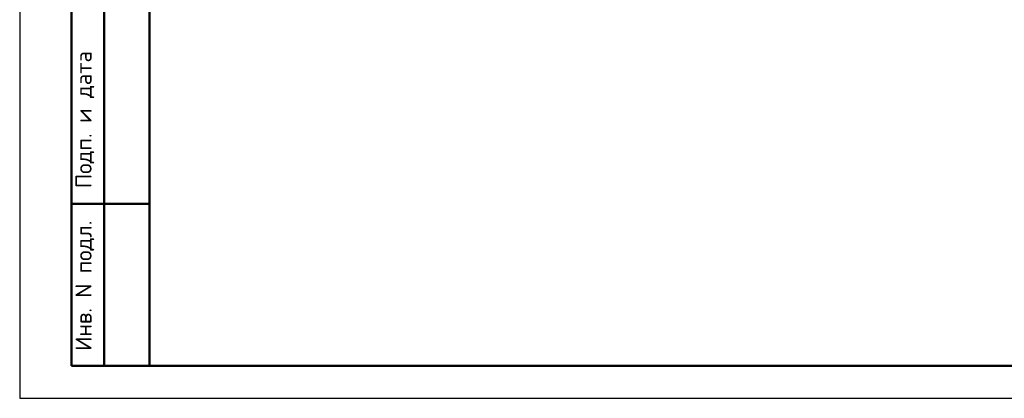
# Model space of a CAD drawing. Header units: millimetres. Extents: x 0 to 42000, y 0 to 29700.
# Tile 1 of 18: x 0 to 15179, y 0 to 5842. Entities that reach past the tile are written whole.
import ezdxf

# ---------------------------------------------------------------- set-up
doc = ezdxf.new("R2010")
doc.units = ezdxf.units.MM
doc.layers.add('Standard', color=7, linetype='Continuous', lineweight=25)
doc.styles.add('ISOCPEUR', font='txt')

msp = doc.modelspace()

# ---------------------------------------------------------------- linework, layer by layer
at = {"layer": 'Standard', "color": 7, "linetype": 'Continuous', "lineweight": 25, "transparency": 33554687}
msp.add_line((2000, 29200), (2000, 1058), dxfattribs=at)
at = {"layer": 'Standard', "color": 7, "linetype": 'Continuous', "lineweight": 50, "transparency": 33554687}
for p, q in [((800, 500), (800, 9000)), ((800, 500), (800, 9000)), ((1300, 500), (1300, 9000)), ((800, 3000), (2000, 3000)), ((2000, 500), (800, 500))]:
    msp.add_line(p, q, dxfattribs=at)
at = {"layer": 'Standard', "color": 7, "linetype": 'Continuous', "lineweight": 25, "transparency": 33554687}
msp.add_lwpolyline([(0, 0), (42000, 0), (42000, 29700), (0, 29700), (0, 0)], close=True, dxfattribs=at)
at = {"layer": 'Standard', "color": 7, "linetype": 'Continuous', "lineweight": 50, "transparency": 33554687}
msp.add_lwpolyline([(2000, 29200), (41500, 29200), (41500, 500), (2000, 500), (2000, 29200)], close=True, dxfattribs=at)
at = {"layer": 'Standard', "color": 7, "linetype": 'Continuous', "lineweight": 13, "transparency": 33554687}
msp.add_lwpolyline([(2000, 15349), (2000, 500), (16849, 500), (16849, 15349), (2000, 15349)], dxfattribs=at)

# ---------------------------------------------------------------- texts
at = {"layer": 'Standard', "color": 7, "linetype": 'Continuous', "lineweight": 50, "transparency": 33554687, "char_height": 250, "attachment_point": 7, "rotation": 90, "style": 'ISOCPEUR'}
for s, insert, width in [('\\A1;{\\fISOCPEUR|i0|b0;\\H250.000000;\\W1.000000;\\C7;Подп. и дата}\\P', (1149, 3242), 2197.06), ('\\A1;{\\fISOCPEUR|i0|b0;\\H250.000000;\\W1.000000;\\C7;Инв. N подл.}\\P', (1149, 734), 2021.79)]:
    msp.add_mtext(s, dxfattribs=dict(at, insert=insert, width=width))

doc.saveas('drawing.dxf')
